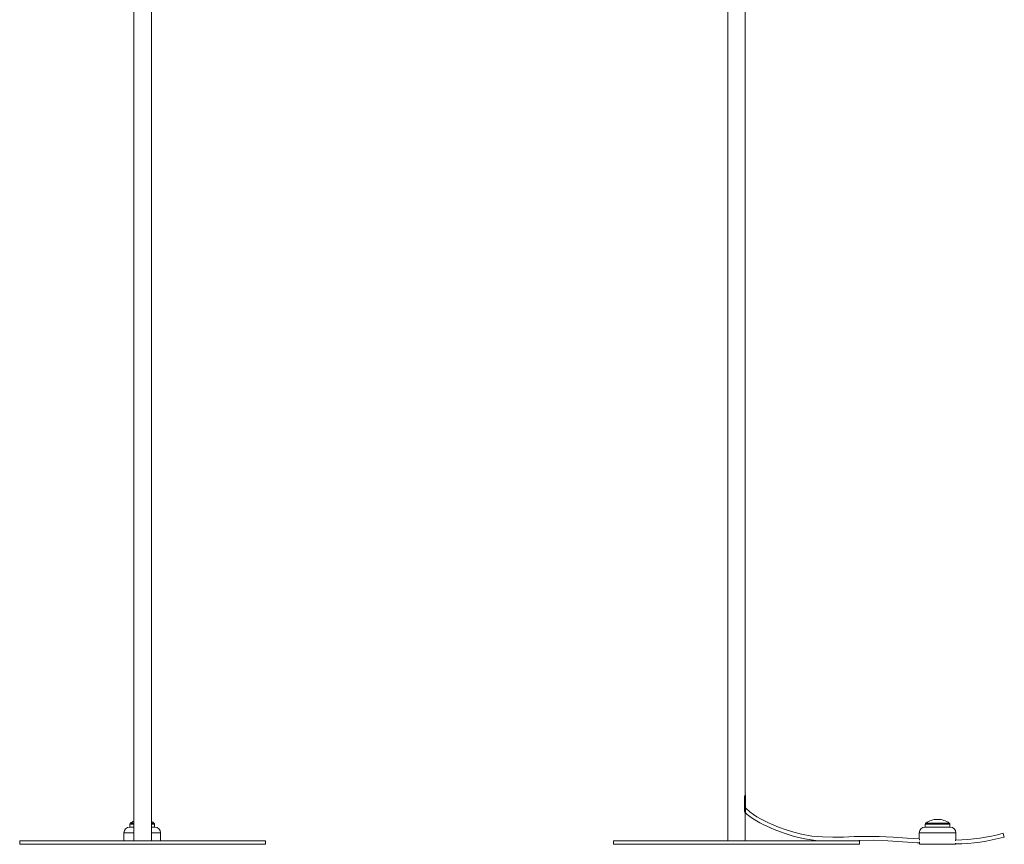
# Model space of a CAD drawing. Header units: millimetres. Extents: x -266 to 1200, y -2253 to 381.
# Tile 1 of 4: x -201 to 1200, y -2253 to -1080. Entities that reach past the tile are written whole.
import ezdxf

# ---------------------------------------------------------------- set-up
doc = ezdxf.new("R2010")
doc.units = ezdxf.units.MM

msp = doc.modelspace()

# ---------------------------------------------------------------- linework, layer by layer
at = {"color": 7, "linetype": 'Continuous', "lineweight": 15}
for p, q in [((-38.4, -948), (-38.4, -2248)), ((-13.4, -2248), (-13.4, -948)), ((806.6, -1051.3), (806.6, -2248)), ((831.6, -2182.5), (831.6, -1052.4)), ((831.7, -2207.7), (831.7, -2183)), ((830.3, -2187.5), (830.3, -2203.5)), ((831.6, -2248), (831.6, -2208.5)), ((-44, -2224.5), (-44, -2228.5)), ((-9, -2228.5), (-9, -2224.5)), ((1087.7, -2224.5), (1087.7, -2228.5)), ((1105.7, -2217.5), (1104.7, -2217.5)), ((1122.7, -2228.5), (1122.7, -2224.5)), ((-52.5, -2236.5), (-52.5, -2248)), ((-44.5, -2228.5), (-38.4, -2228.5)), ((-13.4, -2228.5), (-8.5, -2228.5)), ((-0.5, -2248), (-0.5, -2236.5)), ((1079.2, -2236.5), (1079.2, -2244.1)), ((1087.2, -2228.5), (1123.2, -2228.5)), ((1131.2, -2244.1), (1131.2, -2236.5)), ((1198.7, -2237.4), (1200.2, -2242.7)), ((-200.9, -2248), (-200.9, -2253)), ((-200.9, -2248), (149.1, -2248)), ((-200.9, -2253), (149.1, -2253)), ((149.1, -2253), (149.1, -2248)), ((644.1, -2248), (644.1, -2253)), ((644.1, -2248), (994.1, -2248)), ((644.1, -2253), (994.1, -2253)), ((994.1, -2253), (994.1, -2248)), ((1079.4, -2249.6), (1079.4, -2253)), ((1079.4, -2253), (1131, -2253)), ((1131, -2248.3), (1131, -2247)), ((1131, -2253), (1131, -2251.2))]:
    msp.add_line(p, q, dxfattribs=at)
at = {"color": 8, "linetype": 'Continuous', "lineweight": 15}
for p, q in [((831.7, -2187.5), (830.3, -2187.5)), ((831.7, -2203.5), (830.3, -2203.5)), ((-38.4, -2224.5), (-44, -2224.5)), ((-43.2, -2222.9), (-38.4, -2222.9)), ((-13.4, -2222.9), (-9.9, -2222.9)), ((-9, -2224.5), (-13.4, -2224.5)), ((1122.7, -2224.5), (1087.7, -2224.5)), ((1088.5, -2222.9), (1121.9, -2222.9)), ((-38.4, -2236.5), (-52.5, -2236.5)), ((-0.5, -2236.5), (-13.4, -2236.5)), ((1131.2, -2236.5), (1079.2, -2236.5))]:
    msp.add_line(p, q, dxfattribs=at)
at = {"color": 7, "linetype": 'Continuous', "lineweight": 15, "flags": 128}
for points in [[(831.5, -2182.5), (831.6, -2182.5), (831.3, -2182.8), (831, -2183.6), (830.6, -2184.7), (830.4, -2186.1), (830.3, -2187.5)], [(1079.3, -2245.4), (1061.9, -2244.2), (1041.9, -2243), (1022, -2242), (1001.9, -2241.8), (986.7, -2242.1), (971.5, -2242.7), (956.4, -2243), (941.3, -2242.6), (926.3, -2241.2), (911.5, -2238.6), (900.5, -2235.8), (889.7, -2232.5), (879, -2228.6), (868.7, -2224.3), (864.8, -2222.5), (861, -2220.7), (857.3, -2218.9), (853.1, -2216.6), (848, -2213.7), (843.2, -2210.5), (838.2, -2206.7), (833.1, -2202), (831.7, -2200.4)], [(831.7, -2208.3), (834.2, -2210.5), (838, -2213.6), (842.9, -2217), (847.5, -2219.8), (852.3, -2222.5), (857.2, -2225), (862.2, -2227.4), (867.4, -2229.7), (872.5, -2231.9), (886.8, -2237.3), (901.4, -2241.8), (916.4, -2245.2), (931.6, -2247.4), (939.1, -2247.9)], [(-9.9, -2222.9), (-11.6, -2221.7), (-13.4, -2220.7)], [(977, -2248), (977.9, -2248), (993.3, -2247.5), (1014, -2247.3), (1034.7, -2248.1), (1055.4, -2249.3), (1076, -2250.7), (1079.4, -2250.9)], [(1079.2, -2244.1), (1079.2, -2244.1), (1079.2, -2244.4), (1079.3, -2244.9), (1079.4, -2245.7), (1079.4, -2246.7), (1079.4, -2247)]]:
    msp.add_lwpolyline(points, dxfattribs=at)
at = {"color": 7, "linetype": 'Continuous', "lineweight": 15}
for centre, radius, start, end in [((830.7, -2183), 1, 360, 32.5725), ((838.1, -2204.3), 7.82, 174.3219, 212.9151), ((830.7, -2208), 1, 327.505, 342.1711), ((829, -2207.8), 2.75, 349.6596, 2.6023), ((-42, -2224.5), 2, 126.2476, 180), ((-26.8, -2245.3), 27.8, 114.7682, 126.2476), ((-11, -2224.5), 2, 0, 53.7524), ((1089.7, -2224.5), 2, 126.2476, 180), ((1105, -2245.3), 27.8, 90.5174, 126.2476), ((1105.5, -2245.3), 27.8, 53.7524, 89.4826), ((1120.7, -2224.5), 2, 0, 53.7524), ((-44.5, -2236.5), 8, 90, 180), ((-8.5, -2236.5), 8, 0, 90), ((1087.2, -2236.5), 8, 90, 180), ((1123.2, -2236.5), 8, 0, 90), ((1129.4, -1990.3), 256.6, 270.3699, 285.6687), ((1128.8, -1987.4), 265.1, 270.4823, 285.6271), ((1157.2, -2247), 26.2, 173.6185, 179.9806)]:
    msp.add_arc(centre, radius, start, end, dxfattribs=at)

doc.saveas('drawing.dxf')
